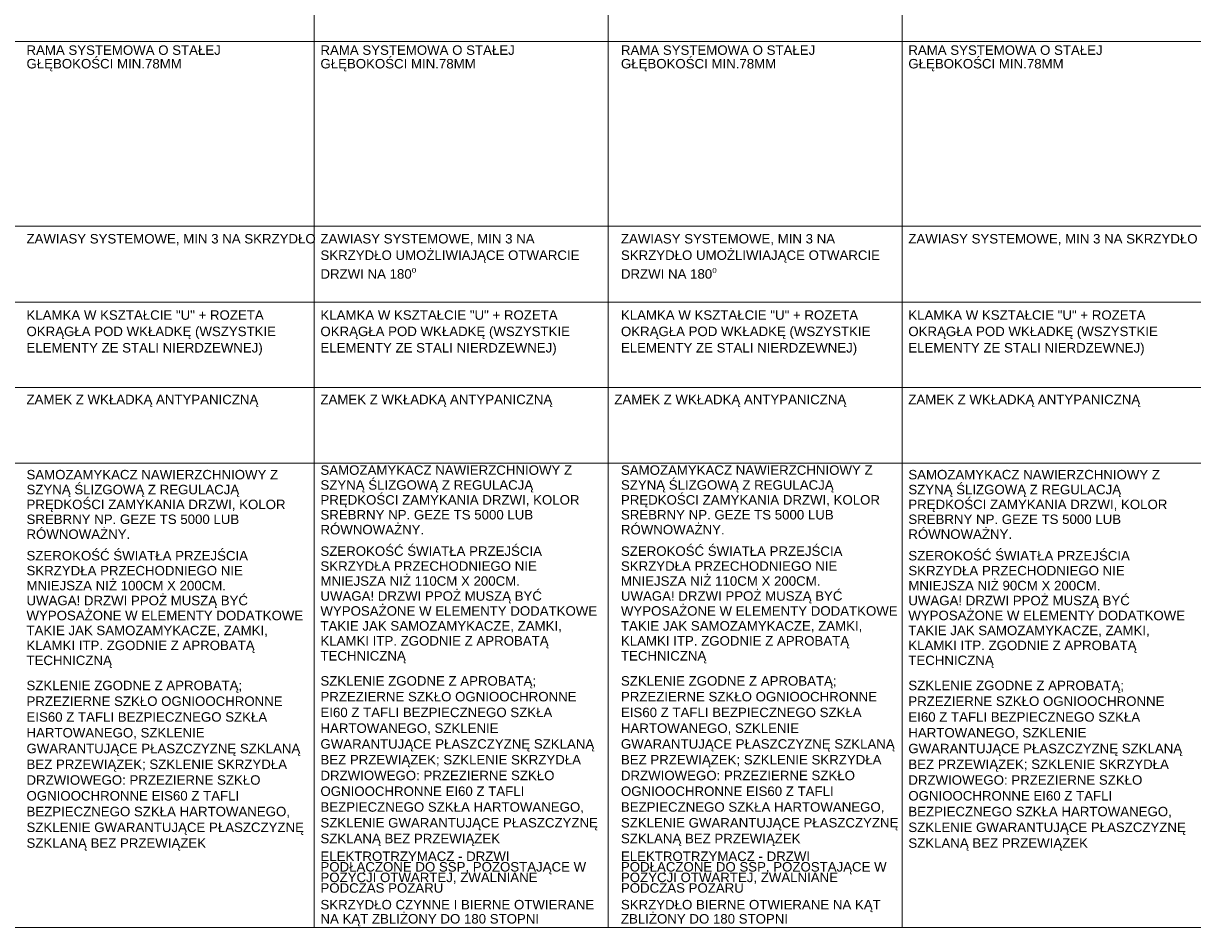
# Paper-space layout 'A-57 ZESTAWIENIE STOLARKI PROJEKTOWANEJ' of a CAD drawing. Header units: millimetres. Extents: x 0 to 900, y 0 to 1010.
# Tile 29 of 63: x 115 to 238, y 410 to 506. Entities that reach past the tile are written whole.
import ezdxf
from ezdxf.xclip import XClip

# ---------------------------------------------------------------- set-up
doc = ezdxf.new("R2010")
doc.units = ezdxf.units.MM
doc.header["$MEASUREMENT"] = 0
doc.header["$XCLIPFRAME"] = 0
doc.layers.add('0_Nr_pióra__7', color=7, linetype='Continuous', lineweight=18, true_color=0x171717)
doc.layers.add('0_Nr_pióra__94', color=7, linetype='Continuous', lineweight=5, true_color=0x3b3b3b)
doc.layers.add('A_podrys', color=7, linetype='Continuous')
doc.styles.add('STYL_AUTOMATYCZNY_1', font='arial.ttf')

# ---------------------------------------------------------------- blocks, each defined once
blk = doc.blocks.new('Rysunek_1_1', base_point=(-2089.9, -1946.74))
at = {"layer": '0_Nr_pióra__94', "color": 250, "linetype": 'Continuous', "lineweight": 5, "true_color": 0x3b3b3b}
for p, q in [((145.6, 600.86), (145.6, 410.47)), ((176.6, 600.86), (176.6, 410.47)), ((207.6, 600.86), (207.6, 410.47)), ((50.6, 503.97), (856.6, 503.97)), ((50.6, 484.47), (856.6, 484.47)), ((50.6, 476.47), (887.6, 476.47)), ((50.6, 467.47), (887.6, 467.47)), ((50.6, 459.47), (887.6, 459.47)), ((31.27, 410.47), (889.6, 410.47))]:
    blk.add_line(p, q, dxfattribs=at)
at = {"layer": '0_Nr_pióra__7', "color": 250, "linetype": 'Continuous', "lineweight": 18, "true_color": 0x171717, "char_height": 1, "attachment_point": 1, "style": 'STYL_AUTOMATYCZNY_1'}
for s, insert, width, line_spacing_factor in [('\\A1;{\\pql;\\fArial|b0|i0|c238|p0;\\W1.000000;RAMA SYSTEMOWA O STAŁEJ GŁĘBOKOŚCI MIN.78MM}', (115.26, 503.55), 29.4591, 0.859401), ('\\A1;{\\pql;\\fArial|b0|i0|c238|p0;\\W1.000000;RAMA SYSTEMOWA O STAŁEJ GŁĘBOKOŚCI MIN.78MM}', (146.26, 503.55), 29.4591, 0.859401), ('\\A1;{\\pql;\\fArial|b0|i0|c238|p0;\\W1.000000;RAMA SYSTEMOWA O STAŁEJ GŁĘBOKOŚCI MIN.78MM}', (177.95, 503.55), 29.4591, 0.859401), ('\\A1;{\\pql;\\fArial|b0|i0|c238|p0;\\W1.000000;RAMA SYSTEMOWA O STAŁEJ GŁĘBOKOŚCI MIN.78MM}', (208.26, 503.55), 29.4591, 0.859401), ('\\A1;{\\pql;\\fArial|b0|i0|c238|p0;\\W1.000000;ZAWIASY SYSTEMOWE, MIN 3 NA \\fArial|b0|i0|c238|p0;\\W1.000000;SKRZYDŁO}', (115.26, 483.65), 29.4591, 1.001649), ('\\A1;{\\pql;\\fArial|b0|i0|c238|p0;\\W1.000000;ZAWIASY SYSTEMOWE, MIN 3 NA SKRZYDŁO UMOŻLIWIAJĄCE OTWARCIE DRZWI NA 180\\fArial|b0|i0|c238|p0;\\H0.942857x;\\W1.000000;\\A1{\\H.66x;\\So^  ;}\\fArial|b0|i0|c238|p0;\\H1.060606x;\\W1.000000; }', (146.26, 483.65), 29.4591, 1.039307), ('\\A1;{\\pql;\\fArial|b0|i0|c238|p0;\\W1.000000;ZAWIASY SYSTEMOWE, MIN 3 NA SKRZYDŁO UMOŻLIWIAJĄCE OTWARCIE DRZWI NA 180\\fArial|b0|i0|c238|p0;\\H0.942857x;\\W1.000000;\\A1{\\H.66x;\\So^  ;}\\fArial|b0|i0|c238|p0;\\H1.060606x;\\W1.000000; }', (177.95, 483.65), 29.4591, 1.039307), ('\\A1;{\\pql;\\fArial|b0|i0|c238|p0;\\W1.000000;ZAWIASY SYSTEMOWE, MIN 3 NA \\fArial|b0|i0|c238|p0;\\W1.000000;SKRZYDŁO}', (208.26, 483.65), 29.4591, 1.001649), ('\\A1;{\\pql;\\fArial|b0|i0|c238|p0;\\W1.000000;KLAMKA W KSZTAŁCIE "U" + ROZETA \\fArial|b0|i0|c238|p0;\\W1.000000;OKRĄGŁA POD WKŁADKĘ (WSZYSTKIE \\fArial|b0|i0|c238|p0;\\W1.000000;ELEMENTY ZE STALI NIERDZEWNEJ)}', (115.26, 475.6), 29.4591, 1.036028), ('\\A1;{\\pql;\\fArial|b0|i0|c238|p0;\\W1.000000;KLAMKA W KSZTAŁCIE "U" + ROZETA OKRĄGŁA POD WKŁADKĘ (WSZYSTKIE ELEMENTY ZE STALI NIERDZEWNEJ)}', (146.26, 475.6), 29.4591, 1.036028), ('\\A1;{\\pql;\\fArial|b0|i0|c238|p0;\\W1.000000;KLAMKA W KSZTAŁCIE "U" + ROZETA OKRĄGŁA POD WKŁADKĘ (WSZYSTKIE ELEMENTY ZE STALI NIERDZEWNEJ)}', (177.95, 475.6), 29.4591, 1.036028), ('\\A1;{\\pql;\\fArial|b0|i0|c238|p0;\\W1.000000;KLAMKA W KSZTAŁCIE "U" + ROZETA \\fArial|b0|i0|c238|p0;\\W1.000000;OKRĄGŁA POD WKŁADKĘ (WSZYSTKIE \\fArial|b0|i0|c238|p0;\\W1.000000;ELEMENTY ZE STALI NIERDZEWNEJ)}', (208.26, 475.6), 29.4591, 1.036028), ('\\A1;{\\pql;\\fArial|b0|i0|c238|p0;\\W1.000000;SAMOZAMYKACZ NAWIERZCHNIOWY Z SZYNĄ ŚLIZGOWĄ Z REGULACJĄ PRĘDKOŚCI ZAMYKANIA DRZWI, KOLOR SREBRNY NP. GEZE TS 5000 LUB RÓWNOWAŻNY.}', (115.26, 458.76), 29.4591, 0.941901), ('\\A1;{\\pql;\\fArial|b0|i0|c238|p0;\\W1.000000;SAMOZAMYKACZ NAWIERZCHNIOWY Z SZYNĄ ŚLIZGOWĄ Z REGULACJĄ PRĘDKOŚCI ZAMYKANIA DRZWI, KOLOR SREBRNY NP. GEZE TS 5000 LUB RÓWNOWAŻNY.}', (146.26, 459.24), 29.4591, 0.941901), ('\\A1;{\\pql;\\fArial|b0|i0|c238|p0;\\W1.000000;SAMOZAMYKACZ NAWIERZCHNIOWY Z SZYNĄ ŚLIZGOWĄ Z REGULACJĄ PRĘDKOŚCI ZAMYKANIA DRZWI, KOLOR SREBRNY NP. GEZE TS 5000 LUB RÓWNOWAŻNY.}', (177.95, 459.24), 29.4591, 0.941901), ('\\A1;{\\pql;\\fArial|b0|i0|c238|p0;\\W1.000000;SAMOZAMYKACZ NAWIERZCHNIOWY Z SZYNĄ ŚLIZGOWĄ Z REGULACJĄ PRĘDKOŚCI ZAMYKANIA DRZWI, KOLOR SREBRNY NP. GEZE TS 5000 LUB RÓWNOWAŻNY.}', (208.26, 458.76), 29.4591, 0.941901), ('\\A1;{\\pql;\\fArial|b0|i0|c238|p0;\\W1.000000;SZEROKOŚĆ ŚWIATŁA PRZEJŚCIA SKRZYDŁA PRZECHODNIEGO NIE MNIEJSZA NIŻ 100CM X 200CM.\\P\\pql;\\fArial|b0|i0|c238|p0;\\W1.000000;UWAGA! DRZWI PPOŻ MUSZĄ BYĆ WYPOSAŻONE W ELEMENTY DODATKOWE TAKIE JAK SAMOZAMYKACZE, ZAMKI, KLAMKI ITP. ZGODNIE Z APROBATĄ TECHNICZNĄ}', (115.26, 450.21), 29.4591, 0.946258), ('\\A1;{\\pql;\\fArial|b0|i0|c238|p0;\\W1.000000;SZEROKOŚĆ ŚWIATŁA PRZEJŚCIA SKRZYDŁA PRZECHODNIEGO NIE MNIEJSZA NIŻ 110CM X 200CM.\\P\\pql;\\fArial|b0|i0|c238|p0;\\W1.000000;UWAGA! DRZWI PPOŻ MUSZĄ BYĆ WYPOSAŻONE W ELEMENTY DODATKOWE TAKIE JAK SAMOZAMYKACZE, ZAMKI, KLAMKI ITP. ZGODNIE Z APROBATĄ TECHNICZNĄ}', (146.26, 450.69), 29.4591, 0.946258), ('\\A1;{\\pql;\\fArial|b0|i0|c238|p0;\\W1.000000;SZEROKOŚĆ ŚWIATŁA PRZEJŚCIA SKRZYDŁA PRZECHODNIEGO NIE MNIEJSZA NIŻ 110CM X 200CM.\\P\\pql;\\fArial|b0|i0|c238|p0;\\W1.000000;UWAGA! DRZWI PPOŻ MUSZĄ BYĆ WYPOSAŻONE W ELEMENTY DODATKOWE TAKIE JAK SAMOZAMYKACZE, ZAMKI, KLAMKI ITP. ZGODNIE Z APROBATĄ TECHNICZNĄ}', (177.95, 450.69), 29.4591, 0.946258), ('\\A1;{\\pql;\\fArial|b0|i0|c238|p0;\\W1.000000;SZEROKOŚĆ ŚWIATŁA PRZEJŚCIA SKRZYDŁA PRZECHODNIEGO NIE MNIEJSZA NIŻ 90CM X 200CM.\\P\\pql;\\fArial|b0|i0|c238|p0;\\W1.000000;UWAGA! DRZWI PPOŻ MUSZĄ BYĆ WYPOSAŻONE W ELEMENTY DODATKOWE TAKIE JAK SAMOZAMYKACZE, ZAMKI, KLAMKI ITP. ZGODNIE Z APROBATĄ TECHNICZNĄ}', (208.26, 450.21), 29.4591, 0.946258), ('\\A1;{\\pql;\\fArial|b0|i0|c238|p0;\\W1.000000;SZKLENIE ZGODNE Z APROBATĄ; \\fArial|b0|i0|c238|p0;\\W1.000000;PRZEZIERNE SZKŁO OGNIOOCHRONNE \\fArial|b0|i0|c238|p0;\\W1.000000;EIS60 Z TAFLI BEZPIECZNEGO SZKŁA \\fArial|b0|i0|c238|p0;\\W1.000000;HARTOWANEGO, SZKLENIE \\fArial|b0|i0|c238|p0;\\W1.000000;GWARANTUJĄCE PŁASZCZYZNĘ \\fArial|b0|i0|c238|p0;\\W1.000000;SZKLANĄ BEZ PRZEWIĄZEK; SZKLENIE \\fArial|b0|i0|c238|p0;\\W1.000000;SKRZYDŁA DRZWIOWEGO: \\fArial|b0|i0|c238|p0;\\W1.000000;PRZEZIERNE SZKŁO OGNIOOCHRONNE \\fArial|b0|i0|c238|p0;\\W1.000000;EIS60 Z TAFLI BEZPIECZNEGO SZKŁA \\fArial|b0|i0|c238|p0;\\W1.000000;HARTOWANEGO, SZKLENIE \\fArial|b0|i0|c238|p0;\\W1.000000;GWARANTUJĄCE PŁASZCZYZNĘ \\fArial|b0|i0|c238|p0;\\W1.000000;SZKLANĄ BEZ PRZEWIĄZEK}', (115.26, 436.52), 29.9177, 0.997668), ('\\A1;{\\pql;\\fArial|b0|i0|c238|p0;\\W1.000000;SZKLENIE ZGODNE Z APROBATĄ; PRZEZIERNE SZKŁO OGNIOOCHRONNE EI60 Z TAFLI BEZPIECZNEGO SZKŁA HARTOWANEGO, SZKLENIE GWARANTUJĄCE PŁASZCZYZNĘ SZKLANĄ BEZ PRZEWIĄZEK; SZKLENIE SKRZYDŁA DRZWIOWEGO: PRZEZIERNE SZKŁO OGNIOOCHRONNE EI60 Z TAFLI BEZPIECZNEGO SZKŁA HARTOWANEGO, SZKLENIE GWARANTUJĄCE PŁASZCZYZNĘ SZKLANĄ BEZ PRZEWIĄZEK}', (146.26, 437), 29.4591, 0.997668), ('\\A1;{\\pql;\\fArial|b0|i0|c238|p0;\\W1.000000;SZKLENIE ZGODNE Z APROBATĄ; PRZEZIERNE SZKŁO OGNIOOCHRONNE EIS60 Z TAFLI BEZPIECZNEGO SZKŁA HARTOWANEGO, SZKLENIE GWARANTUJĄCE PŁASZCZYZNĘ SZKLANĄ BEZ PRZEWIĄZEK; SZKLENIE SKRZYDŁA DRZWIOWEGO: PRZEZIERNE SZKŁO OGNIOOCHRONNE EIS60 Z TAFLI BEZPIECZNEGO SZKŁA HARTOWANEGO, SZKLENIE GWARANTUJĄCE PŁASZCZYZNĘ SZKLANĄ BEZ PRZEWIĄZEK}', (177.95, 437), 29.4591, 0.997668), ('\\A1;{\\pql;\\fArial|b0|i0|c238|p0;\\W1.000000;SZKLENIE ZGODNE Z APROBATĄ; PRZEZIERNE SZKŁO OGNIOOCHRONNE EI60 Z TAFLI BEZPIECZNEGO SZKŁA HARTOWANEGO, SZKLENIE GWARANTUJĄCE PŁASZCZYZNĘ SZKLANĄ BEZ PRZEWIĄZEK; SZKLENIE SKRZYDŁA DRZWIOWEGO: PRZEZIERNE SZKŁO OGNIOOCHRONNE EI60 Z TAFLI BEZPIECZNEGO SZKŁA HARTOWANEGO, SZKLENIE GWARANTUJĄCE PŁASZCZYZNĘ SZKLANĄ BEZ PRZEWIĄZEK}', (208.26, 436.52), 29.9177, 0.997668), ('\\A1;{\\pql;\\fArial|b0|i0|c238|p0;\\W1.000000;ELEKTROTRZYMACZ - DRZWI PODŁĄCZONE DO SSP, POZOSTAJĄCE W POZYCJI OTWARTEJ, ZWALNIANE PODCZAS POŻARU}', (146.26, 418.5), 29.4591, 0.669731), ('\\A1;{\\pql;\\fArial|b0|i0|c238|p0;\\W1.000000;ELEKTROTRZYMACZ - DRZWI PODŁĄCZONE DO SSP, POZOSTAJĄCE W POZYCJI OTWARTEJ, ZWALNIANE PODCZAS POŻARU}', (177.95, 418.5), 29.4591, 0.669731), ('\\A1;{\\pql;\\fArial|b0|i0|c238|p0;\\W1.000000;SKRZYDŁO CZYNNE I BIERNE OTWIERANE NA KĄT ZBLIŻONY DO 180 STOPNI}', (146.26, 413.39), 29.4591, 0.895418), ('\\A1;{\\pql;\\fArial|b0|i0|c238|p0;\\W1.000000;SKRZYDŁO BIERNE OTWIERANE NA KĄT ZBLIŻONY DO 180 STOPNI}', (177.95, 413.39), 29.4591, 0.89768)]:
    blk.add_mtext(s, dxfattribs=dict(at, insert=insert, width=width, line_spacing_factor=line_spacing_factor))
for insert in [(115.26, 466.69), (146.26, 466.69), (177.26, 466.69), (208.26, 466.69)]:
    blk.add_mtext('\\A1;{\\pql;\\fArial|b0|i0|c238|p0;\\W1.000000;ZAMEK \\fArial|b0|i0|c238|p0;\\W1.000000;Z\\fArial|b0|i0|c238|p0;\\W1.000000; WKŁADKĄ\\fArial|b0|i0|c238|p0;\\W1.000000; ANTYPANICZNĄ}', dxfattribs=dict(at, insert=insert))

psp = doc.layouts.new('A-57 ZESTAWIENIE STOLARKI PROJEKTOWANEJ')

# ---------------------------------------------------------------- block references
at = {"layer": 'A_podrys', "color": 37, "linetype": 'Continuous', "lineweight": 5, "true_color": 0x656532}
ref = psp.add_blockref('Rysunek_1_1', (-2089.9, -1946.74), dxfattribs=at)
XClip(ref).set_block_clipping_path([(28.6628210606, 4.9003190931), (892.6953650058, 1005.4179299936)])

doc.saveas('drawing.dxf')
